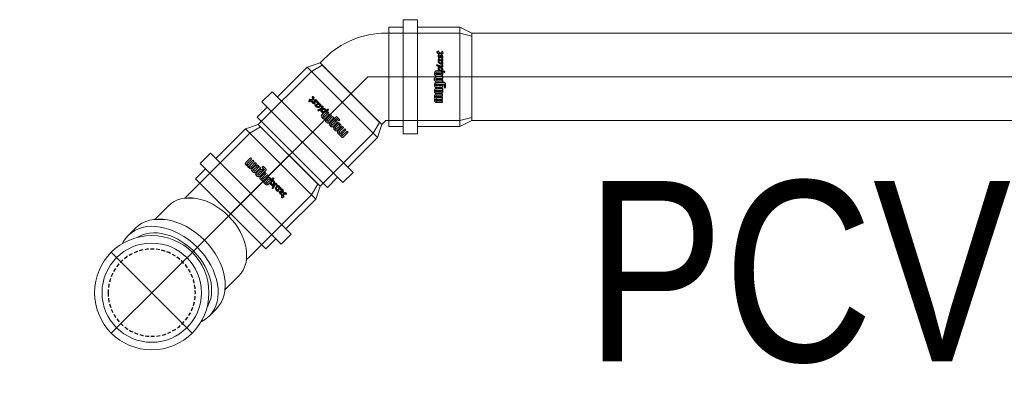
# Model space of a CAD drawing. Header units: centimetres. Extents: x 1912 to 37354, y 4932 to 6633.
# Tile 126 of 236: x 25056 to 25121, y 6059 to 6084. Entities that reach past the tile are written whole.
import ezdxf
from ezdxf import colors
from ezdxf.entities.mleader import LeaderData, LeaderLine
from ezdxf.enums import TextEntityAlignment as Align
from ezdxf.lldxf.tags import DXFTag
from ezdxf.math import Vec2, Vec3

# ---------------------------------------------------------------- set-up
doc = ezdxf.new("R2010")
doc.units = ezdxf.units.CM
doc.linetypes.add('HIDDEN', pattern=[0.375, 0.25, -0.125])
for name, color, linetype, lineweight in [('2DH_PRO_Magnaplast-SDB', 34, 'Continuous', 15), ('CP_AXISKA', 7, 'DASHDOT', 15), ('CP_DETAL', 33, 'Continuous', 9), ('IS_Opis', 250, 'Continuous', 9)]:
    doc.layers.add(name, color=color, linetype=linetype, lineweight=lineweight)
for name, color, linetype in [('3DCPCOLOR124', 152, 'Continuous'), ('3DCPCOLOR242', 242, 'Continuous'), ('cp_hidde', 203, 'HIDDEN'), ('CP_WIPEOUT', 255, 'Continuous')]:
    doc.layers.add(name, color=color, linetype=linetype)
doc.styles.add('CP_ATTR', font='arial.ttf')
doc.styles.add('styl1', font='ARIALN.TTF')
tags = doc.linetypes.add('DASHDOT', pattern=[25.4, 12.7, -6.35, 0, -6.35]).pattern_tags.tags
tags[10:11] = [DXFTag(74, 4), DXFTag(75, 0), DXFTag(340, '0'), DXFTag(46, 1.0), DXFTag(50, 0.0), DXFTag(44, 0.0), DXFTag(45, 0.0)]
tags[8:9] = [DXFTag(74, 4), DXFTag(75, 0), DXFTag(340, '0'), DXFTag(46, 1.0), DXFTag(50, 0.0), DXFTag(44, 0.0), DXFTag(45, 0.0)]
tags[6:7] = [DXFTag(74, 4), DXFTag(75, 0), DXFTag(340, '0'), DXFTag(46, 1.0), DXFTag(50, 0.0), DXFTag(44, 0.0), DXFTag(45, 0.0)]
tags[4:5] = [DXFTag(74, 4), DXFTag(75, 0), DXFTag(340, '0'), DXFTag(46, 1.0), DXFTag(50, 0.0), DXFTag(44, 0.0), DXFTag(45, 0.0)]

# ---------------------------------------------------------------- blocks, each defined once
blk = doc.blocks.new('pdmgn014_okr01')
blk.add_circle((0, 0), 28.6)
blk = doc.blocks.new('pdmgn014_okr02')
blk.add_circle((0, 0), 25)
blk = doc.blocks.new('pdmgn014_wip_cir01')
blk.add_wipeout([(1, 0), (0.966, 0.259), (0.866, 0.5), (0.707, 0.707), (0.5, 0.866), (0.259, 0.966), (0, 1), (-0.259, 0.966), (-0.5, 0.866), (-0.707, 0.707), (-0.866, 0.5), (-0.966, 0.259), (-1, 0), (-0.966, -0.259), (-0.866, -0.5), (-0.707, -0.707), (-0.5, -0.866), (-0.259, -0.966), (0, -1), (0.259, -0.966), (0.5, -0.866), (0.707, -0.707), (0.866, -0.5), (0.966, -0.259)])
blk = doc.blocks.new('pdmgn014_okr02a')
blk.add_arc((25, 0), 25, 90, 270)
blk = doc.blocks.new('pdmgn014_okr01a')
blk.add_arc((28.6, 0), 28.6, 90, 270)
blk = doc.blocks.new('pdmgn014_okr01b')
blk.add_arc((25, 0), 25, 90, 270)
blk = doc.blocks.new('pdmgn014_wip_cir01a')
blk.add_wipeout([(20, 0), (19.32, 5.18), (17.32, 10), (14.14, 14.14), (10, 17.32), (5.18, 19.32), (0, 20), (-5.18, 19.32), (-10, 17.32), (-14.14, 14.14), (-17.32, 10), (-19.32, 5.18), (-20, 0), (-19.32, -5.18), (-17.32, -10), (-14.14, -14.14), (-10, -17.32), (-5.18, -19.32), (0, -20), (5.18, -19.32), (10, -17.32), (14.14, -14.14), (17.32, -10), (19.32, -5.18)])
blk = doc.blocks.new('pdmgn014_wip_cir01b')
blk.add_wipeout([(20, 0), (19.32, 5.18), (17.32, 10), (14.14, 14.14), (10, 17.32), (5.18, 19.32), (0, 20), (-5.18, 19.32), (-10, 17.32), (-14.14, 14.14), (-17.32, 10), (-19.32, 5.18), (-20, 0), (-19.32, -5.18), (-17.32, -10), (-14.14, -14.14), (-10, -17.32), (-5.18, -19.32), (0, -20), (5.18, -19.32), (10, -17.32), (14.14, -14.14), (17.32, -10), (19.32, -5.18)])
blk = doc.blocks.new('pdmgn014_wip_rec01')
blk.add_wipeout([(0, -25), (84.39, -25), (84.39, 25), (0, 25)]).dxf.layer = 'CP_WIPEOUT'
blk = doc.blocks.new('pdmgn014_wip_cir02')
blk.add_wipeout([(1, 0), (0.966, 0.259), (0.866, 0.5), (0.707, 0.707), (0.5, 0.866), (0.259, 0.966), (0, 1), (-0.259, 0.966), (-0.5, 0.866), (-0.707, 0.707), (-0.866, 0.5), (-0.966, 0.259), (-1, 0), (-0.966, -0.259), (-0.866, -0.5), (-0.707, -0.707), (-0.5, -0.866), (-0.259, -0.966), (0, -1), (0.259, -0.966), (0.5, -0.866), (0.707, -0.707), (0.866, -0.5), (0.966, -0.259)])
blk = doc.blocks.new('Pd_mgphtp_0316_fku38v0')
for p, q in [((0.8, 2.9), (0, 2.7)), ((0, -2.7), (0, 2.7)), ((0.8, 2.9), (5.5, 2.9)), ((8.031, 2.9), (5.5, 2.9)), ((0.8, -2.9), (0, -2.7)), ((5.5, -2.9), (0.8, -2.9)), ((5.5, -2.9), (8.031, -2.9))]:
    blk.add_line(p, q)
at = {"layer": 'CP_DETAL'}
blk.add_line((0.8, 2.9), (0.8, -2.9), dxfattribs=at)
at = {"linetype": 'ByBlock', "style": 'CP_ATTR', "flags": 9}
for tag, p in [('ORDER-NO', (-0.002, 0)), ('PRODUCT-TYPE', (-0.002, 0)), ('ARTICLE', (-0.002, 0)), ('GROUP', (-0.002, 0)), ('NUMBER', (-0.002, 0)), ('NAME', (-0.002, 0)), ('DN', (-0.001, 0)), ('WEIGHT', (-0.001, 0)), ('MATERIAL', (-0.001, 0)), ('DIMS', (-0.001, 0)), ('OTHER', (-0.001, 0)), ('CHARACTER', (-0.001, 0)), ('PRODUCER', (-0.001, 0))]:
    blk.add_attdef(tag, text='', height=0.00005, dxfattribs=at).set_placement(p, align=Align.MIDDLE_LEFT)
at = {"layer": 'CP_WIPEOUT', "xscale": 0.11667261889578, "yscale": 0.165}
blk.add_blockref('pdmgn014_wip_cir01a', (8.031, 0), dxfattribs=at)
for p, q in [((8.031, 3.3), (10.648, 3.3)), ((8.031, -3.3), (10.648, -3.3))]:
    blk.add_line(p, q)
at = {"xscale": 0.09333809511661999, "yscale": 0.132}
blk.add_blockref('pdmgn014_okr01b', (5.698, 0), dxfattribs=at)
at = {"layer": 'CP_WIPEOUT', "xscale": 2.68700576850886, "yscale": 3.79999999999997, "zscale": 20}
blk.add_blockref('pdmgn014_wip_cir01', (10.648, 0), dxfattribs=at)
for p, q in [((11.319, 3.8), (10.648, 3.8)), ((11.319, -3.8), (10.648, -3.8))]:
    blk.add_line(p, q)
at = {"xscale": 0.09395125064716, "yscale": 0.13286713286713}
for name, p in [('pdmgn014_okr01a', (7.961, 0)), ('pdmgn014_okr01', (11.319, 0))]:
    blk.add_blockref(name, p, dxfattribs=at)
at = {"layer": 'CP_WIPEOUT', "xscale": 0.11667261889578, "yscale": 0.165}
blk.add_blockref('pdmgn014_wip_cir01b', (11.991, 0), dxfattribs=at)
at = {"layer": 'CP_WIPEOUT', "xscale": 0.0079601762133, "yscale": 0.132}
blk.add_blockref('pdmgn014_wip_rec01', (11.319, 0), dxfattribs=at)
for p, q in [((11.991, 3.3), (11.319, 3.3)), ((12.91, 2.9), (11.991, 2.9)), ((11.991, -2.9), (12.91, -2.9)), ((11.991, -3.3), (11.319, -3.3))]:
    blk.add_line(p, q)
for name, p, xscale, yscale in [('pdmgn014_okr02a', (8.986, 0), 0.09333809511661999, 0.132), ('pdmgn014_okr02', (11.991, 0), 0.09333809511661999, 0.132), ('pdmgn014_okr01b', (9.941, 0), 0.08202438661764, 0.116)]:
    blk.add_blockref(name, p, dxfattribs=dict(xscale=xscale, yscale=yscale))
at = {"layer": 'CP_WIPEOUT', "xscale": 3.79999999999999, "yscale": 3.79999999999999, "zscale": 20}
blk.add_blockref('pdmgn014_wip_cir02', (12.91, 0), dxfattribs=at)
for radius in [3.8, 3.3]:
    blk.add_circle((12.91, 0), radius)
at = {"layer": 'CP_AXISKA'}
for p, q in [((12.91, 3.8), (12.91, -3.8)), ((16.71, 0), (0, 0))]:
    blk.add_line(p, q, dxfattribs=at)
at = {"layer": 'cp_hidde'}
blk.add_circle((12.91, 0), 2.9, dxfattribs=at)
blk = doc.blocks.new('2dmgn002_logo01')
at = {"layer": '3DCPCOLOR124'}
for p, q in [((1.86, 16.54), (-2.9, 16.54)), ((-2.9, 16.54), (-2.9, 15.53)), ((-2.9, 15.53), (1.6, 15.53)), ((1.6, 14.41), (-2.9, 14.41)), ((-2.9, 14.41), (-2.9, 13.39)), ((-2.9, 13.39), (1.6, 13.39)), ((1.89, 15.24), (1.89, 14.7)), ((1.89, 13.1), (1.89, 12.56)), ((2.9, 14.44), (2.9, 15.5)), ((2.9, 12.3), (2.9, 13.36)), ((-4.01, 6.97), (-5.07, 6.97)), ((-5.07, 6.97), (-5.07, 4.84)), ((-4.01, 5.1), (-4.01, 6.97)), ((-2.93, 9.64), (-2.93, 8.94)), ((-2.93, 8.94), (-1.86, 8.94)), ((1.6, 8.57), (-2.93, 8.57)), ((-2.93, 8.57), (-2.93, 7.5)), ((-2.93, 7.5), (1.86, 7.5)), ((1.6, 12.27), (-2.9, 12.27)), ((-2.9, 12.27), (-2.9, 11.26)), ((-2.9, 11.26), (1.86, 11.26)), ((1.86, 10.71), (-1.86, 10.71)), ((-1.86, 8.94), (-1.86, 9.39)), ((1.86, 6.97), (-1.86, 6.97)), ((-1.61, 9.64), (1.6, 9.64)), ((1.86, 9.37), (1.86, 8.84)), ((2.93, 8.57), (2.93, 9.65)), ((-4.01, 3.77), (1.86, 3.77)), ((1.6, 4.84), (-3.74, 4.84)), ((-2.93, 5.9), (-2.93, 5.2)), ((-2.93, 5.2), (-1.86, 5.2)), ((1.86, 3.23), (-2.93, 3.23)), ((-2.93, 3.23), (-2.93, 2.16)), ((-2.93, 2.16), (1.6, 2.16)), ((1.6, 1.1), (-2.93, 1.1)), ((-2.93, 1.1), (-2.93, 0.03)), ((-2.93, 0.03), (1.86, 0.03)), ((-1.86, 5.2), (-1.86, 5.64)), ((-1.61, 5.9), (1.6, 5.9)), ((1.86, 5.64), (1.86, 5.1)), ((1.86, 1.9), (1.86, 1.36)), ((2.93, 4.84), (2.93, 5.9)), ((2.93, 2.17), (2.93, 1.1)), ((-2.93, -1.56), (-2.93, -2.26)), ((-2.93, -2.26), (-1.86, -2.26)), ((1.6, -2.62), (-2.93, -2.62)), ((-2.93, -2.62), (-2.93, -3.11)), ((-2.93, -3.11), (-0.81, -3.69)), ((1.86, -0.49), (-1.86, -0.49)), ((-1.86, -2.26), (-1.86, -1.82)), ((-1.61, -1.56), (1.6, -1.56)), ((-0.81, -3.69), (1.86, -3.69)), ((1.86, -1.82), (1.86, -2.36)), ((2.93, -2.63), (2.93, -1.56))]:
    blk.add_line(p, q, dxfattribs=at)
for centre, radius, start, end in [((1.6, 15.24), 0.293, 359.50377, 90), ((1.6, 14.7), 0.291, 269.5684, 360), ((1.6, 13.1), 0.293, 359.52315, 90), ((1.86, 15.5), 1.04, 359.84034, 90), ((2.3, 14.44), 0.598, 296.56041, 0), ((2.29, 13.36), 0.608, 359.98071, 62.82231), ((-1.86, 9.64), 1.07, 90, 180), ((-1.86, 5.9), 1.07, 90, 180), ((-1.61, 9.39), 0.246, 90, 184.12329), ((1.6, 12.56), 0.293, 270, 359.99892), ((1.6, 9.37), 0.264, 0, 90), ((1.6, 8.84), 0.264, 270, 359.93488), ((1.86, 12.3), 1.04, 270, 0.01929), ((1.86, 9.64), 1.06, 0.42142, 90), ((1.86, 8.57), 1.07, 270.28219, 0), ((1.86, 5.91), 1.06, 360, 90), ((-4.01, 4.83), 1.06, 179.73928, 270), ((-3.74, 5.1), 0.264, 180, 269.90231), ((-1.61, 5.65), 0.246, 90, 184.04749), ((1.6, 5.64), 0.264, 360, 90), ((1.6, 5.1), 0.264, 270, 0.01085), ((1.6, 1.9), 0.264, 0.07598, 90), ((1.6, 1.36), 0.264, 270, 359.92402), ((1.86, 4.84), 1.07, 270.26342, 0), ((1.86, 2.17), 1.06, 359.57858, 90), ((1.86, 1.1), 1.07, 270.28755, 359.99846), ((-1.86, -1.56), 1.07, 90, 180), ((-1.61, -1.81), 0.246, 90, 184.11247), ((1.6, -1.82), 0.264, 360, 90.0217), ((1.6, -2.36), 0.264, 270, 359.90229), ((1.86, -1.55), 1.06, 359.57858, 90), ((1.87, -2.63), 1.06, 269.70479, 359.99987)]:
    blk.add_arc(centre, radius, start, end, dxfattribs=at)
at = {"layer": '3DCPCOLOR242'}
for p, q in [((-2.7, -3.9), (-3.95, -3.55)), ((0.12, -4.12), (-3.94, -2.98)), ((1.06, -7.17), (-1.65, -6.4)), ((-0.13, -11.32), (-2.25, -10.71)), ((1.09, -7.71), (-1.93, -6.91)), ((1.09, -7.71), (1.26, -7.74)), ((-0.17, -15.85), (-1.87, -15.4)), ((-1.72, -14.87), (-0.14, -15.31)), ((-0.17, -16), (-0.17, -15.85)), ((0.51, -16.04), (0.49, -16.34)), ((1.2, -16.2), (0.51, -16.04))]:
    blk.add_line(p, q, dxfattribs=at)
for centre, radius, start, end in [((-4.29, -3.13), 0.174, 139.47476, 200.56362), ((-4.01, -3.02), 0.481, 201.32484, 240.90127), ((-4.22, -3.22), 0.283, 75.9119, 135.99831), ((-3.49, -1.93), 1.69, 243.73825, 254.24651), ((-4.21, -3.92), 0.981, 73.81227, 86.51713), ((-2.11, -4.55), 0.997, 166.5679, 210.09873), ((-2.46, -4.5), 0.644, 111.11523, 163.48137), ((-2.3, -7.13), 0.818, 103.03232, 153.31269), ((-0.64, -3.63), 2.73, 211.32132, 275.04453), ((-1.97, -4.71), 0.539, 116.61609, 177.02077), ((-1.71, -4.6), 0.806, 185.92882, 229.59092), ((-2.2, -8.11), 1.79, 72.29581, 99.07357), ((-0.79, -3.63), 2.14, 227.76809, 264.97098), ((-1.91, -4.94), 0.776, 84.80696, 112.52828), ((-2.08, -7.15), 2.99, 66.1532, 85.5553), ((-0.84, -4.43), 1.34, 263.8725, 286.52821), ((-1.93, -6.26), 2.13, 46.51655, 60.5203), ((-1.14, -5.4), 0.961, 11.11124, 45.43142), ((-0.64, -5.29), 0.455, 294.16818, 9.83832), ((-0.42, -5.51), 0.842, 271.34773, 20.70805), ((0.25, -3.84), 0.817, 249.48618, 262.64906), ((-1.3, -5.9), 1.81, 22.39599, 45.50711), ((-0.07, -4.64), 0.557, 50.01469, 70.91433), ((0.18, -4.34), 0.318, 263.62486, 288.27847), ((0.24, -4.49), 0.156, 287.1813, 350.19267), ((0.11, -4.44), 0.288, 10.01081, 50.85672), ((0.03, -4.45), 0.37, 349.83802, 10.02954), ((-2.22, -7.14), 0.892, 155.01321, 214.60209), ((-2.38, -10.79), 0.727, 106.1924, 195.31955), ((-2.28, -9.16), 0.816, 114.06431, 202.86939), ((-2.23, -10.75), 0.883, 195.37729, 250.06823), ((-1.76, -12.65), 1.31, 133.99181, 256.46177), ((-1.65, -8.93), 1.49, 201.67038, 231.30759), ((-2.3, -7.28), 0.748, 209.44333, 244.75523), ((-2.52, -11.96), 0.293, 73.84283, 119.965), ((-2.57, -7.31), 0.65, 265.66222, 285.52498), ((-2.04, -10.21), 1.88, 87.16064, 107.98583), ((-2.32, -10.91), 0.21, 72.14881, 182.46762), ((-2.16, -10.9), 0.37, 183.0166, 240.61517), ((-2.48, -11.38), 0.207, 256.87231, 333.10474), ((-1.88, -12.75), 0.636, 127.36445, 245.55279), ((-2.06, -7.22), 0.393, 146.96157, 189.51991), ((-1.86, -7.12), 0.609, 195.14508, 225.76705), ((-1.97, -9.4), 0.472, 98.78993, 190.58247), ((-1.48, -9.29), 0.981, 191.93887, 227.93558), ((-2.55, -12.12), 0.449, 8.72439, 76.05515), ((-2.49, -7.69), 0.265, 290.23773, 337.52914), ((-2.11, -7.23), 0.357, 74.32024, 141.48526), ((-2.44, -11.35), 0.167, 6.09693, 51.25913), ((-2.71, -11.34), 0.433, 342.50928, 1.32782), ((-2.41, -7.7), 0.183, 21.5725, 49.11602), ((-2.69, -11.74), 0.662, 310.19394, 332.43036), ((-2.48, -7.7), 0.249, 338.43027, 15.91637), ((-0.61, -7.95), 2.56, 233.55293, 269.01687), ((-1.79, -10.93), 2.01, 44.3614, 97.33402), ((-2.29, -8.04), 1.19, 72.26909, 76.76456), ((-2.01, -11.05), 2.72, 40.23654, 88.54608), ((-3.16, -12.05), 1.85, 323.49167, 337.62755), ((-0.6, -13.09), 0.918, 120.98328, 158.93973), ((-0.8, -13.04), 0.784, 70.65968, 109.73354), ((0.29, -13.88), 1.45, 136.23705, 152.79299), ((-0.64, -13.09), 0.24, 82.50251, 118.50435), ((-0.6, -10.03), 0.492, 264.11106, 2.31167), ((-0.72, -13.4), 0.557, 329.50413, 78.25175), ((-0.86, -13.48), 1.23, 313.61713, 74.8695), ((-0.86, -10.08), 0.755, 5.47841, 47.26611), ((0.14, -10.31), 1.05, 255.0292, 275.25426), ((-0.28, -10.17), 0.698, 293.28307, 345.06705), ((-0.04, -11.26), 0.454, 64.25671, 85.18429), ((-0.88, -10.16), 1.29, 351.84431, 42.45471), ((0.03, -11.23), 0.401, 23.69289, 71.50149), ((0.23, -11.16), 0.197, 270.94675, 310.56308), ((0.17, -11.16), 0.243, 323.08752, 22.10032), ((0.61, -8.43), 1.34, 58.78007, 70.73251), ((1.27, -7.61), 0.133, 265.16594, 303.58712), ((1.16, -7.55), 0.301, 17.91794, 59.99432), ((1.12, -7.48), 0.33, 314.20176, 5.594), ((-2.35, -15.59), 0.816, 103.18733, 179.70994), ((-2.2, -15.57), 0.973, 181.20145, 240.279), ((-2.59, -16.12), 0.301, 251.92709, 357.04439), ((-2.3, -16.77), 1.99, 73.17854, 97.06791), ((-2.18, -15.68), 0.348, 90.07346, 226.67742), ((-2.56, -16.17), 0.279, 6.29239, 59.42508), ((-2.75, -18.5), 3.22, 74.17003, 79.89146), ((-2.01, -13.14), 0.234, 234.86383, 292.37274), ((-1.83, -13.25), 0.719, 250.74796, 317.74811), ((-2.25, -12.71), 0.729, 297.35331, 322.4271), ((-4.61, -11.44), 4.03, 325.44217, 333.88008), ((-0.3, -14.06), 0.179, 156.2477, 208.06619), ((1.11, -14.88), 1.81, 138.31774, 150.34994), ((0, -13.86), 0.536, 211.35444, 244.0918), ((-0.1, -14.13), 0.258, 239.00324, 288.60589), ((0.48, -16.03), 0.659, 177.15913, 197.97133), ((-21.33, -14.03), 21.22, 356.55137, 357.45194), ((0.25, -16.17), 0.401, 190.32938, 250.47852), ((0.08, -14.98), 0.202, 99.26049, 177.52289), ((0.04, -15.4), 0.621, 76.06266, 90.12242), ((0.21, -16.16), 0.393, 256.69648, 303.22105), ((0.15, -15.09), 0.29, 45.81063, 81.4207), ((-0.18, -15.28), 0.664, 5.03007, 36.75957), ((0.31, -16.35), 0.182, 308.0482, 0.81247), ((9.69, -14.96), 9.21, 181.61293, 183.26496), ((-1.77, -25.84), 10.6, 74.87484, 77.68617), ((0.73, -16.51), 0.942, 56.65606, 73.6716), ((1.21, -16.07), 0.134, 265.24474, 321.72006), ((1.09, -15.98), 0.3, 13.27277, 58.04455), ((0.98, -15.93), 0.408, 326.73725, 2.23919)]:
    blk.add_arc(centre, radius, start, end, dxfattribs=at)
blk = doc.blocks.new('2d_mgphtp_0313_517o21o')
for p, q in [((8.915, 6.682), (9.587, 7.354)), ((14.254, 2.687), (9.587, 7.354)), ((7.89, 6.364), (8.562, 7.036)), ((8.562, 7.036), (13.936, 1.662)), ((6.264, 4.031), (8.244, 6.01)), ((7.89, 6.364), (13.264, 0.99)), ((6.264, 4.031), (5.981, 3.182)), ((0.8, 2.9), (0, 2.7)), ((0, -2.7), (0, 2.7)), ((0.8, 2.9), (5.5, 2.9)), ((5.699, 2.9), (5.5, 2.9)), ((5.699, 2.9), (5.981, 3.182)), ((13.582, 2.015), (14.254, 2.687)), ((10.931, -0.636), (12.91, 1.344)), ((13.264, 0.99), (13.936, 1.662)), ((10.931, -0.636), (10.082, -0.919)), ((9.8, -1.201), (10.082, -0.919)), ((0.8, -2.9), (0, -2.7)), ((5.5, -2.9), (0.8, -2.9)), ((5.699, -2.9), (5.5, -2.9))]:
    blk.add_line(p, q)
blk.add_arc((5.699, 2.9), 5.8, 270, 315)
at = {"layer": 'CP_AXISKA'}
for p, q in [((11.92, 5.02), (6.9, 0)), ((6.9, 0), (0, 0))]:
    blk.add_line(p, q, dxfattribs=at)
at = {"layer": 'CP_DETAL'}
for p, q in [((6.264, 4.031), (10.931, -0.636)), ((0.8, 2.9), (0.8, -2.9)), ((5.981, 3.182), (10.082, -0.919)), ((10.082, -0.919), (5.981, 3.182))]:
    blk.add_line(p, q, dxfattribs=at)
at = {"xscale": 0.09150326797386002, "yscale": 0.10133333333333, "rotation": 45}
blk.add_blockref('2dmgn002_logo01', (9.587, 2.687), dxfattribs=at)
at = {"linetype": 'ByBlock', "style": 'CP_ATTR', "flags": 9}
for tag, p in [('NUMBER', (-0.002, -2.9)), ('NAME', (-0.002, -2.9)), ('ORDER-NO', (-0.002, -2.901)), ('PRODUCT-TYPE', (-0.002, -2.901)), ('ARTICLE', (-0.002, -2.901)), ('GROUP', (-0.002, -2.901)), ('MATERIAL', (-0.001, -2.9)), ('OTHER', (-0.001, -2.9)), ('DN', (-0.001, -2.901)), ('WEIGHT', (-0.001, -2.901)), ('DIMS', (-0.001, -2.901)), ('CHARACTER', (-0.001, -2.901)), ('PRODUCER', (-0.001, -2.901))]:
    blk.add_attdef(tag, text='', height=0.00005, dxfattribs=at).set_placement(p, align=Align.MIDDLE_LEFT)
blk = doc.blocks.new('2dmgn001_logo01')
at = {"layer": '3DCPCOLOR124'}
for p, q in [((1.86, 16.54), (-2.9, 16.54)), ((-2.9, 16.54), (-2.9, 15.53)), ((-2.9, 15.53), (1.6, 15.53)), ((1.6, 14.41), (-2.9, 14.41)), ((-2.9, 14.41), (-2.9, 13.39)), ((-2.9, 13.39), (1.6, 13.39)), ((1.89, 15.24), (1.89, 14.7)), ((1.89, 13.1), (1.89, 12.56)), ((2.9, 14.44), (2.9, 15.5)), ((2.9, 12.3), (2.9, 13.36)), ((-4.01, 6.97), (-5.07, 6.97)), ((-5.07, 6.97), (-5.07, 4.84)), ((-4.01, 5.1), (-4.01, 6.97)), ((-2.93, 9.64), (-2.93, 8.94)), ((-2.93, 8.94), (-1.86, 8.94)), ((1.6, 8.57), (-2.93, 8.57)), ((-2.93, 8.57), (-2.93, 7.5)), ((-2.93, 7.5), (1.86, 7.5)), ((1.6, 12.27), (-2.9, 12.27)), ((-2.9, 12.27), (-2.9, 11.26)), ((-2.9, 11.26), (1.86, 11.26)), ((1.86, 10.71), (-1.86, 10.71)), ((-1.86, 8.94), (-1.86, 9.39)), ((1.86, 6.97), (-1.86, 6.97)), ((-1.61, 9.64), (1.6, 9.64)), ((1.86, 9.37), (1.86, 8.84)), ((2.93, 8.57), (2.93, 9.65)), ((-4.01, 3.77), (1.86, 3.77)), ((1.6, 4.84), (-3.74, 4.84)), ((-2.93, 5.9), (-2.93, 5.2)), ((-2.93, 5.2), (-1.86, 5.2)), ((1.86, 3.23), (-2.93, 3.23)), ((-2.93, 3.23), (-2.93, 2.16)), ((-2.93, 2.16), (1.6, 2.16)), ((1.6, 1.1), (-2.93, 1.1)), ((-2.93, 1.1), (-2.93, 0.03)), ((-2.93, 0.03), (1.86, 0.03)), ((-1.86, 5.2), (-1.86, 5.64)), ((-1.61, 5.9), (1.6, 5.9)), ((1.86, 5.64), (1.86, 5.1)), ((1.86, 1.9), (1.86, 1.36)), ((2.93, 4.84), (2.93, 5.9)), ((2.93, 2.17), (2.93, 1.1)), ((-2.93, -1.56), (-2.93, -2.26)), ((-2.93, -2.26), (-1.86, -2.26)), ((1.6, -2.62), (-2.93, -2.62)), ((-2.93, -2.62), (-2.93, -3.11)), ((-2.93, -3.11), (-0.81, -3.69)), ((1.86, -0.49), (-1.86, -0.49)), ((-1.86, -2.26), (-1.86, -1.82)), ((-1.61, -1.56), (1.6, -1.56)), ((-0.81, -3.69), (1.86, -3.69)), ((1.86, -1.82), (1.86, -2.36)), ((2.93, -2.63), (2.93, -1.56))]:
    blk.add_line(p, q, dxfattribs=at)
for centre, radius, start, end in [((1.6, 15.24), 0.293, 359.50377, 90), ((1.6, 14.7), 0.291, 269.5684, 360), ((1.6, 13.1), 0.293, 359.52315, 90), ((1.86, 15.5), 1.04, 359.84034, 90), ((2.3, 14.44), 0.598, 296.56041, 0), ((2.29, 13.36), 0.608, 359.98071, 62.82231), ((-1.86, 9.64), 1.07, 90, 180), ((-1.86, 5.9), 1.07, 90, 180), ((-1.61, 9.39), 0.246, 90, 184.12329), ((1.6, 12.56), 0.293, 270, 359.99892), ((1.6, 9.37), 0.264, 0, 90), ((1.6, 8.84), 0.264, 270, 359.93488), ((1.86, 12.3), 1.04, 270, 0.01929), ((1.86, 9.64), 1.06, 0.42142, 90), ((1.86, 8.57), 1.07, 270.28219, 0), ((1.86, 5.91), 1.06, 360, 90), ((-4.01, 4.83), 1.06, 179.73928, 270), ((-3.74, 5.1), 0.264, 180, 269.90231), ((-1.61, 5.65), 0.246, 90, 184.04749), ((1.6, 5.64), 0.264, 360, 90), ((1.6, 5.1), 0.264, 270, 0.01085), ((1.6, 1.9), 0.264, 0.07598, 90), ((1.6, 1.36), 0.264, 270, 359.92402), ((1.86, 4.84), 1.07, 270.26342, 0), ((1.86, 2.17), 1.06, 359.57858, 90), ((1.86, 1.1), 1.07, 270.28755, 359.99846), ((-1.86, -1.56), 1.07, 90, 180), ((-1.61, -1.81), 0.246, 90, 184.11247), ((1.6, -1.82), 0.264, 360, 90.0217), ((1.6, -2.36), 0.264, 270, 359.90229), ((1.86, -1.55), 1.06, 359.57858, 90), ((1.87, -2.63), 1.06, 269.70479, 359.99987)]:
    blk.add_arc(centre, radius, start, end, dxfattribs=at)
at = {"layer": '3DCPCOLOR242'}
for p, q in [((-2.7, -3.9), (-3.95, -3.55)), ((0.12, -4.12), (-3.94, -2.98)), ((-0.13, -11.32), (-2.25, -10.71)), ((1.09, -7.71), (-1.93, -6.91)), ((1.06, -7.17), (-1.65, -6.4)), ((1.09, -7.71), (1.26, -7.74)), ((-0.17, -15.85), (-1.87, -15.4)), ((-1.72, -14.87), (-0.14, -15.31)), ((-0.17, -16), (-0.17, -15.85)), ((0.51, -16.04), (0.49, -16.34)), ((1.2, -16.2), (0.51, -16.04))]:
    blk.add_line(p, q, dxfattribs=at)
for centre, radius, start, end in [((-4.29, -3.13), 0.174, 139.47476, 200.56362), ((-4.01, -3.02), 0.481, 201.32484, 240.90127), ((-4.22, -3.22), 0.283, 75.9119, 135.99831), ((-3.49, -1.93), 1.69, 243.73825, 254.24651), ((-4.21, -3.92), 0.981, 73.81227, 86.51713), ((-2.11, -4.55), 0.997, 166.5679, 210.09873), ((-2.46, -4.5), 0.644, 111.11523, 163.48137), ((-2.3, -7.13), 0.818, 103.03232, 153.31269), ((-0.64, -3.63), 2.73, 211.32132, 275.04453), ((-1.97, -4.71), 0.539, 116.61609, 177.02077), ((-1.71, -4.6), 0.806, 185.92882, 229.59092), ((-2.2, -8.11), 1.79, 72.29581, 99.07357), ((-0.79, -3.63), 2.14, 227.76809, 264.97098), ((-1.91, -4.94), 0.776, 84.80696, 112.52828), ((-2.08, -7.15), 2.99, 66.1532, 85.5553), ((-0.84, -4.43), 1.34, 263.8725, 286.52821), ((-1.93, -6.26), 2.13, 46.51655, 60.5203), ((-1.14, -5.4), 0.961, 11.11124, 45.43142), ((-0.64, -5.29), 0.455, 294.16818, 9.83832), ((-0.42, -5.51), 0.842, 271.34773, 20.70805), ((0.25, -3.84), 0.817, 249.48618, 262.64906), ((-1.3, -5.9), 1.81, 22.39599, 45.50711), ((-0.07, -4.64), 0.557, 50.01469, 70.91433), ((0.18, -4.34), 0.318, 263.62486, 288.27847), ((0.24, -4.49), 0.156, 287.1813, 350.19267), ((0.11, -4.44), 0.288, 10.01081, 50.85672), ((0.03, -4.45), 0.37, 349.83802, 10.02954), ((-2.22, -7.14), 0.892, 155.01321, 214.60209), ((-2.38, -10.79), 0.727, 106.1924, 195.31955), ((-2.28, -9.16), 0.816, 114.06431, 202.86939), ((-2.23, -10.75), 0.883, 195.37729, 250.06823), ((-1.76, -12.65), 1.31, 133.99181, 256.46177), ((-1.65, -8.93), 1.49, 201.67038, 231.30759), ((-2.3, -7.28), 0.748, 209.44333, 244.75523), ((-2.52, -11.96), 0.293, 73.84283, 119.965), ((-2.57, -7.31), 0.65, 265.66222, 285.52498), ((-2.04, -10.21), 1.88, 87.16064, 107.98583), ((-2.32, -10.91), 0.21, 72.14881, 182.46762), ((-2.16, -10.9), 0.37, 183.0166, 240.61517), ((-2.48, -11.38), 0.207, 256.87231, 333.10474), ((-1.88, -12.75), 0.636, 127.36445, 245.55279), ((-2.06, -7.22), 0.393, 146.96157, 189.51991), ((-1.86, -7.12), 0.609, 195.14508, 225.76705), ((-1.97, -9.4), 0.472, 98.78993, 190.58247), ((-1.48, -9.29), 0.981, 191.93887, 227.93558), ((-2.55, -12.12), 0.449, 8.72439, 76.05515), ((-2.49, -7.69), 0.265, 290.23773, 337.52914), ((-2.11, -7.23), 0.357, 74.32024, 141.48526), ((-2.44, -11.35), 0.167, 6.09693, 51.25913), ((-2.71, -11.34), 0.433, 342.50928, 1.32782), ((-2.41, -7.7), 0.183, 21.5725, 49.11602), ((-2.69, -11.74), 0.662, 310.19394, 332.43036), ((-2.48, -7.7), 0.249, 338.43027, 15.91637), ((-0.61, -7.95), 2.56, 233.55293, 269.01687), ((-1.79, -10.93), 2.01, 44.3614, 97.33402), ((-2.29, -8.04), 1.19, 72.26909, 76.76456), ((-2.01, -11.05), 2.72, 40.23654, 88.54608), ((-0.6, -13.09), 0.918, 120.98328, 158.93973), ((-0.8, -13.04), 0.784, 70.65968, 109.73354), ((-0.6, -10.03), 0.492, 264.11106, 2.31167), ((-0.86, -13.48), 1.23, 313.61713, 74.8695), ((-0.86, -10.08), 0.755, 5.47841, 47.26611), ((0.14, -10.31), 1.05, 255.0292, 275.25426), ((-0.28, -10.17), 0.698, 293.28307, 345.06705), ((-0.04, -11.26), 0.454, 64.25671, 85.18429), ((-0.88, -10.16), 1.29, 351.84431, 42.45471), ((0.03, -11.23), 0.401, 23.69289, 71.50149), ((0.23, -11.16), 0.197, 270.94675, 310.56308), ((0.17, -11.16), 0.243, 323.08752, 22.10032), ((0.61, -8.43), 1.34, 58.78007, 70.73251), ((1.27, -7.61), 0.133, 265.16594, 303.58712), ((1.16, -7.55), 0.301, 17.91794, 59.99432), ((1.12, -7.48), 0.33, 314.20176, 5.594), ((-2.35, -15.59), 0.816, 103.18733, 179.70994), ((-2.2, -15.57), 0.973, 181.20145, 240.279), ((-2.59, -16.12), 0.301, 251.92709, 357.04439), ((-2.3, -16.77), 1.99, 73.17854, 97.06791), ((-2.18, -15.68), 0.348, 90.07346, 226.67742), ((-2.56, -16.17), 0.279, 6.29239, 59.42508), ((-2.75, -18.5), 3.22, 74.17003, 79.89146), ((-2.01, -13.14), 0.234, 234.86383, 292.37274), ((-1.83, -13.25), 0.719, 250.74796, 317.74811), ((-2.25, -12.71), 0.729, 297.35331, 322.4271), ((-3.16, -12.05), 1.85, 323.49167, 337.62755), ((-4.61, -11.44), 4.03, 325.44217, 333.88008), ((0.29, -13.88), 1.45, 136.23705, 152.79299), ((-0.64, -13.09), 0.24, 82.50251, 118.50435), ((-0.72, -13.4), 0.557, 329.50413, 78.25175), ((-0.3, -14.06), 0.179, 156.2477, 208.06619), ((1.11, -14.88), 1.81, 138.31774, 150.34994), ((0, -13.86), 0.536, 211.35444, 244.0918), ((-0.1, -14.13), 0.258, 239.00324, 288.60589), ((0.48, -16.03), 0.659, 177.15913, 197.97133), ((-21.33, -14.03), 21.22, 356.55137, 357.45194), ((0.25, -16.17), 0.401, 190.32938, 250.47852), ((0.08, -14.98), 0.202, 99.26049, 177.52289), ((0.04, -15.4), 0.621, 76.06266, 90.12242), ((0.21, -16.16), 0.393, 256.69648, 303.22105), ((0.15, -15.09), 0.29, 45.81063, 81.4207), ((-0.18, -15.28), 0.664, 5.03007, 36.75957), ((0.31, -16.35), 0.182, 308.0482, 0.81247), ((9.69, -14.96), 9.21, 181.61293, 183.26496), ((-1.77, -25.84), 10.6, 74.87484, 77.68617), ((0.73, -16.51), 0.942, 56.65606, 73.6716), ((1.21, -16.07), 0.134, 265.24474, 321.72006), ((1.09, -15.98), 0.3, 13.27277, 58.04455), ((0.98, -15.93), 0.408, 326.73725, 2.23919)]:
    blk.add_arc(centre, radius, start, end, dxfattribs=at)
blk = doc.blocks.new('2d_mgphtp_0273_5xu53ph')
for p, q in [((6.6, 3.3), (5.8, 2.9)), ((6.6, 3.3), (9.4, 3.3)), ((9.4, 3.8), (9.4, -3.8)), ((9.4, 3.8), (10.35, 3.8)), ((10.35, 3.8), (10.35, -3.8)), ((10.35, 3.3), (11.3, 3.3)), ((11.3, -3.3), (11.3, 3.3)), ((0, 2.7), (0.8, 2.9)), ((0, 2.7), (0, -2.7)), ((0.8, 2.9), (5.8, 2.9)), ((0, -2.7), (0.8, -2.9)), ((0.8, -2.9), (5.8, -2.9)), ((6.6, -3.3), (5.8, -2.9)), ((6.6, -3.3), (9.4, -3.3)), ((9.4, -3.8), (10.35, -3.8)), ((10.35, -3.3), (11.3, -3.3))]:
    blk.add_line(p, q)
at = {"layer": 'CP_AXISKA'}
blk.add_line((0, 0), (11.3, 0), dxfattribs=at)
at = {"layer": 'CP_DETAL'}
for p, q in [((6.6, 3.3), (6.6, -3.3)), ((0.8, 2.9), (0.8, -2.9)), ((5.8, 2.9), (5.8, -2.9)), ((5.8, -2.9), (5.8, 2.9))]:
    blk.add_line(p, q, dxfattribs=at)
at = {"xscale": 0.09150326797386, "yscale": 0.1027027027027}
blk.add_blockref('2dmgn001_logo01', (8, 0), dxfattribs=at)
at = {"linetype": 'ByBlock', "style": 'CP_ATTR', "flags": 9}
for tag, p in [('ORDER-NO', (-0.002, 0)), ('PRODUCT-TYPE', (-0.002, 0)), ('ARTICLE', (-0.002, 0)), ('GROUP', (-0.002, 0)), ('NUMBER', (-0.002, 0)), ('NAME', (-0.002, 0)), ('DN', (-0.001, 0)), ('WEIGHT', (-0.001, 0)), ('MATERIAL', (-0.001, 0)), ('DIMS', (-0.001, 0)), ('OTHER', (-0.001, 0)), ('CHARACTER', (-0.001, 0)), ('PRODUCER', (-0.001, 0))]:
    blk.add_attdef(tag, text='', height=0.00005, dxfattribs=at).set_placement(p, align=Align.MIDDLE_LEFT)
blk = doc.blocks.new('2d_mgphtp_0270_py3xrg')
for p, q in [((66.5, 3.3), (65.7, 2.9)), ((66.5, 3.3), (69.3, 3.3)), ((69.3, 3.8), (69.3, -3.8)), ((69.3, 3.8), (70.25, 3.8)), ((70.25, 3.8), (70.25, -3.8)), ((70.25, 3.3), (71.2, 3.3)), ((71.2, -3.3), (71.2, 3.3)), ((0, 2.7), (0.8, 2.9)), ((0, 2.7), (0, -2.7)), ((0.8, 2.9), (65.7, 2.9)), ((0, -2.7), (0.8, -2.9)), ((0.8, -2.9), (65.7, -2.9)), ((66.5, -3.3), (65.7, -2.9)), ((66.5, -3.3), (69.3, -3.3)), ((69.3, -3.8), (70.25, -3.8)), ((70.25, -3.3), (71.2, -3.3))]:
    blk.add_line(p, q)
at = {"layer": 'CP_AXISKA'}
blk.add_line((0, 0), (71.2, 0), dxfattribs=at)
at = {"layer": 'CP_DETAL'}
for p, q in [((66.5, 3.3), (66.5, -3.3)), ((0.8, 2.9), (0.8, -2.9)), ((65.7, 2.9), (65.7, -2.9)), ((65.7, -2.9), (65.7, 2.9))]:
    blk.add_line(p, q, dxfattribs=at)
at = {"xscale": 0.09150326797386, "yscale": 0.1027027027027}
blk.add_blockref('2dmgn001_logo01', (67.9, 0), dxfattribs=at)
at = {"linetype": 'ByBlock', "style": 'CP_ATTR', "flags": 9}
for tag, p in [('ORDER-NO', (-0.002, 0)), ('PRODUCT-TYPE', (-0.002, 0)), ('ARTICLE', (-0.002, 0)), ('GROUP', (-0.002, 0)), ('NUMBER', (-0.002, 0)), ('NAME', (-0.002, 0)), ('DN', (-0.001, 0)), ('WEIGHT', (-0.001, 0)), ('MATERIAL', (-0.001, 0)), ('DIMS', (-0.001, 0)), ('OTHER', (-0.001, 0)), ('CHARACTER', (-0.001, 0)), ('PRODUCER', (-0.001, 0))]:
    blk.add_attdef(tag, text='', height=0.00005, dxfattribs=at).set_placement(p, align=Align.MIDDLE_LEFT)

msp = doc.modelspace()

# ---------------------------------------------------------------- block references
at = {"layer": '2DH_PRO_Magnaplast-SDB', "xscale": -1, "rotation": 45.00000000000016}
msp.add_blockref('Pd_mgphtp_0316_fku38v0', (25073.521, 6074.467), dxfattribs=at)

# ---------------------------------------------------------------- next in the draw order: block references
at = {"layer": '2DH_PRO_Magnaplast-SDB', "xscale": -1, "yscale": -1}
msp.add_blockref('2d_mgphtp_0313_517o21o', (25085.654, 6079.7), dxfattribs=at)
at = {"layer": '2DH_PRO_Magnaplast-SDB', "xscale": -1, "rotation": 44.9999999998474}
msp.add_blockref('2d_mgphtp_0273_5xu53ph', (25077.623, 6078.569), dxfattribs=at)

# ---------------------------------------------------------------- next in the draw order: leaders
at = {"layer": 'IS_Opis'}
ml = msp.add_multileader_mtext('Standard', dxfattribs=at)
ml.set_content('\\A1;Neutralizator kondensatu dla kotłów o mocy Q=300kW np. Neutrakon typ 04/300  lub rówoważny', color=256, style='styl1')
ml.set_leader_properties()
ml.build(insert=Vec2(0, 0))
ml.multileader.update_dxf_attribs({"dogleg_length": 5, "arrow_head_size": 7.5})
ctx = ml.context
ctx.base_point, ctx.char_height, ctx.arrow_head_size, ctx.landing_gap_size, ctx.plane_origin = Vec3(24999.179, 5987.697), 12, 7.5, 5, Vec3(25288.003, 5506.05)
ctx.text_align_type = 2
notes = []
notes.append((ctx, [(0, (1, 1, 0), (25236.954, 5987.697), (-1, 0), 6.774, [(0, [(25236.954, 6076.8)], 0, [])])]))
ctx.mtext.insert, ctx.mtext.width, ctx.mtext.defined_height, ctx.mtext.alignment, ctx.mtext.flow_direction = Vec3(25225.18, 5995.461), 226.06403, 76.915, 3, 5
ctx.mtext.has_bg_fill, ctx.mtext.bg_color, ctx.mtext.bg_scale_factor, ctx.mtext.bg_transparency, ctx.mtext.use_window_bg_color = 1, -1027028792, 1.5, 0, 1
for ctx, leaders in notes:
    for number, flags, end, landing, length, lines in leaders:
        leader = LeaderData()
        leader.index, (leader.has_last_leader_line, leader.has_dogleg_vector, leader.attachment_direction) = number, flags
        leader.last_leader_point, leader.dogleg_vector, leader.dogleg_length = Vec3(end), Vec3(landing), length
        for number, points, colour, breaks in lines:
            line = LeaderLine()
            line.index, line.vertices, line.color, line.breaks = number, Vec3.list(points), colors.encode_raw_color(colour), breaks
            leader.lines.append(line)
        ctx.leaders.append(leader)

# ---------------------------------------------------------------- next in the draw order: block references
at = {"layer": '2DH_PRO_Magnaplast-SDB', "rotation": 180}
msp.add_blockref('2d_mgphtp_0270_py3xrg', (25151.354, 6079.7), dxfattribs=at)

# ---------------------------------------------------------------- next in the draw order: texts
at = {"layer": 'IS_Opis', "ltscale": 2, "insert": (25145.431, 6072.766), "char_height": 12, "attachment_point": 3, "style": 'styl1'}
msp.add_mtext_dynamic_manual_height_columns('\\pxqc;PCV 50', width=57.04409, gutter_width=12.5, heights=[0], dxfattribs=at)

doc.saveas('drawing.dxf')
